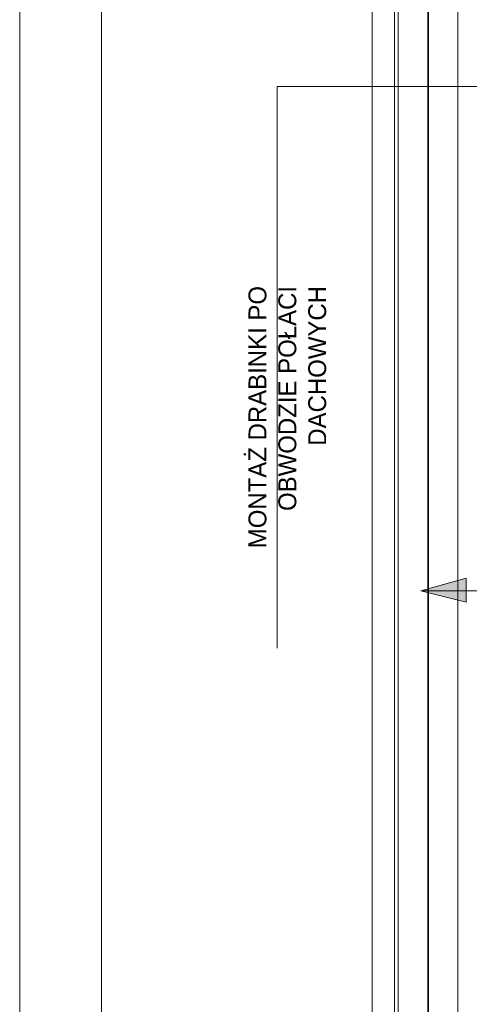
# Model space of a CAD drawing. Header units: millimetres. Extents: x -740 to 33545, y 5178 to 22494.
# Tile 51 of 256: x 8574 to 8875, y 6333 to 6993. Entities that reach past the tile are written whole.
import ezdxf
from ezdxf.lldxf.tags import DXFTag

# ---------------------------------------------------------------- set-up
doc = ezdxf.new("R2010")
doc.units = ezdxf.units.MM
doc.header["$MEASUREMENT"] = 0
for name, color, linetype, lineweight in [('A_l.przerywana', 252, 'ICAD_ISO03W100', 9), ('A_l.widokowa', 252, 'Continuous', 18), ('A_wymiarowanie', 252, 'Continuous', 9), ('l.przerywana', 252, 'ICAD_ISO03W100', 5), ('l.widokowa', 252, 'Continuous', 15), ('Nowe_820-G Rysunki Obrazki_Nr_pióra__23', 252, 'Continuous', 15), ('wymiarowanie', 252, 'Continuous', 9)]:
    doc.layers.add(name, color=color, linetype=linetype, lineweight=lineweight)
doc.styles.add('styl1', font='arial.ttf', dxfattribs={"height": 15})
tags = doc.linetypes.add('ICAD_ISO03W100', pattern=[30, 12, -18]).pattern_tags.tags
tags[6:7] = [DXFTag(74, 4), DXFTag(75, 0), DXFTag(340, '0'), DXFTag(46, 1.0), DXFTag(50, 0.0), DXFTag(44, 0.0), DXFTag(45, 0.0)]
tags[4:5] = [DXFTag(74, 4), DXFTag(75, 0), DXFTag(340, '0'), DXFTag(46, 1.0), DXFTag(50, 0.0), DXFTag(44, 0.0), DXFTag(45, 0.0)]

msp = doc.modelspace()

# ---------------------------------------------------------------- hatches: boundary and pattern name
at = {"layer": 'l.widokowa'}
msp.add_hatch(color=256, dxfattribs=at).paths.add_polyline_path([(8842.27, 6610.17), (8872.7, 6602.56), (8872.7, 6618.62)])

# ---------------------------------------------------------------- linework, layer by layer
at = {"layer": 'A_l.przerywana', "lineweight": 35}
msp.add_lwpolyline([(8847.19, 7722.4), (8847.19, 6053.28), (11882.33, 6053.28), (11882.33, 7728.19), (11086.25, 7728.19), (11086.25, 7188.02), (9643.26, 7188.02), (9643.26, 7722.4)], close=True, dxfattribs=at)
at = {"layer": 'A_l.przerywana', "linetype": 'ICAD_ISO03W100', "lineweight": 13}
msp.add_lwpolyline([(8867.19, 6116.46), (8867.19, 7665.01)], dxfattribs=at)
at = {"layer": 'A_l.widokowa'}
for points in [[(8809.69, 7759.9), (8809.69, 6015.78), (11919.83, 6015.78), (11919.83, 7765.69), (11048.75, 7765.69), (11048.75, 7225.52), (9680.76, 7225.52), (9680.76, 7759.9)], [(8824.69, 7744.9), (8824.69, 6030.78), (11904.83, 6030.78), (11904.83, 7750.69), (11063.75, 7750.69), (11063.75, 7210.52), (9665.76, 7210.52), (9665.76, 7744.9)], [(8827.19, 7742.4), (8827.19, 6033.28), (11902.33, 6033.28), (11902.33, 7748.19), (11066.25, 7748.19), (11066.25, 7208.02), (9663.26, 7208.02), (9663.26, 7742.4)]]:
    msp.add_lwpolyline(points, close=True, dxfattribs=at)
at = {"layer": 'A_wymiarowanie'}
msp.add_line((8746.04, 6947.91), (8746.04, 6571.81), dxfattribs=at)
at = {"layer": 'l.przerywana'}
msp.add_lwpolyline([(9904.19, 7702.4), (8867.19, 7702.4), (8867.19, 6073.28), (11862.33, 6073.28), (11862.33, 7708.19), (11106.25, 7708.19), (11106.25, 7168.02), (9904.19, 7168.02), (9904.19, 7702.4), (8867.19, 7702.4)], dxfattribs=at)
msp.add_lwpolyline([(9904.19, 7702.4), (8867.19, 7702.4), (8867.19, 6073.28), (11862.33, 6073.28), (11862.33, 7708.19), (11106.25, 7708.19), (11106.25, 7168.02), (9904.19, 7168.02), (9904.19, 7702.4), (8867.19, 7702.4)], dxfattribs=at)
at = {"layer": 'l.widokowa', "linetype": 'Continuous', "lineweight": 9}
msp.add_line((8922.57, 6610.17), (8842.27, 6610.17), dxfattribs=at)
msp.add_lwpolyline([(8842.27, 6610.17), (8872.7, 6602.56), (8872.7, 6618.62)], close=True, dxfattribs=at)
at = {"layer": 'Nowe_820-G Rysunki Obrazki_Nr_pióra__23', "linetype": 'Continuous', "lineweight": 15}
msp.add_lwpolyline([(8628.59, 8119.48), (8628.59, 5249.28)], dxfattribs=at)
at = {"layer": 'wymiarowanie'}
msp.add_line((8746.04, 6947.91), (8896.25, 6947.91), dxfattribs=at)
msp.add_lwpolyline([(8573.71, 8148.27), (8573.71, 5178.27), (12773.71, 5178.27), (12773.71, 8148.27), (8573.71, 8148.27)], dxfattribs=at)

# ---------------------------------------------------------------- texts
at = {"layer": 'A_wymiarowanie', "insert": (8726.94, 6814.29), "char_height": 12, "width": 223.2778, "attachment_point": 3, "rotation": 90, "style": 'styl1'}
msp.add_mtext('{\\fCentury Gothic|b0|i0|c238|p34;MONTAŻ DRABINKI PO }{\\fCentury Gothic|b0|i0|c238|p34;OBWODZIE POŁACI }{\\fCentury Gothic|b0|i0|c238|p34;DACHOWYCH}', dxfattribs=at)

doc.saveas('drawing.dxf')
